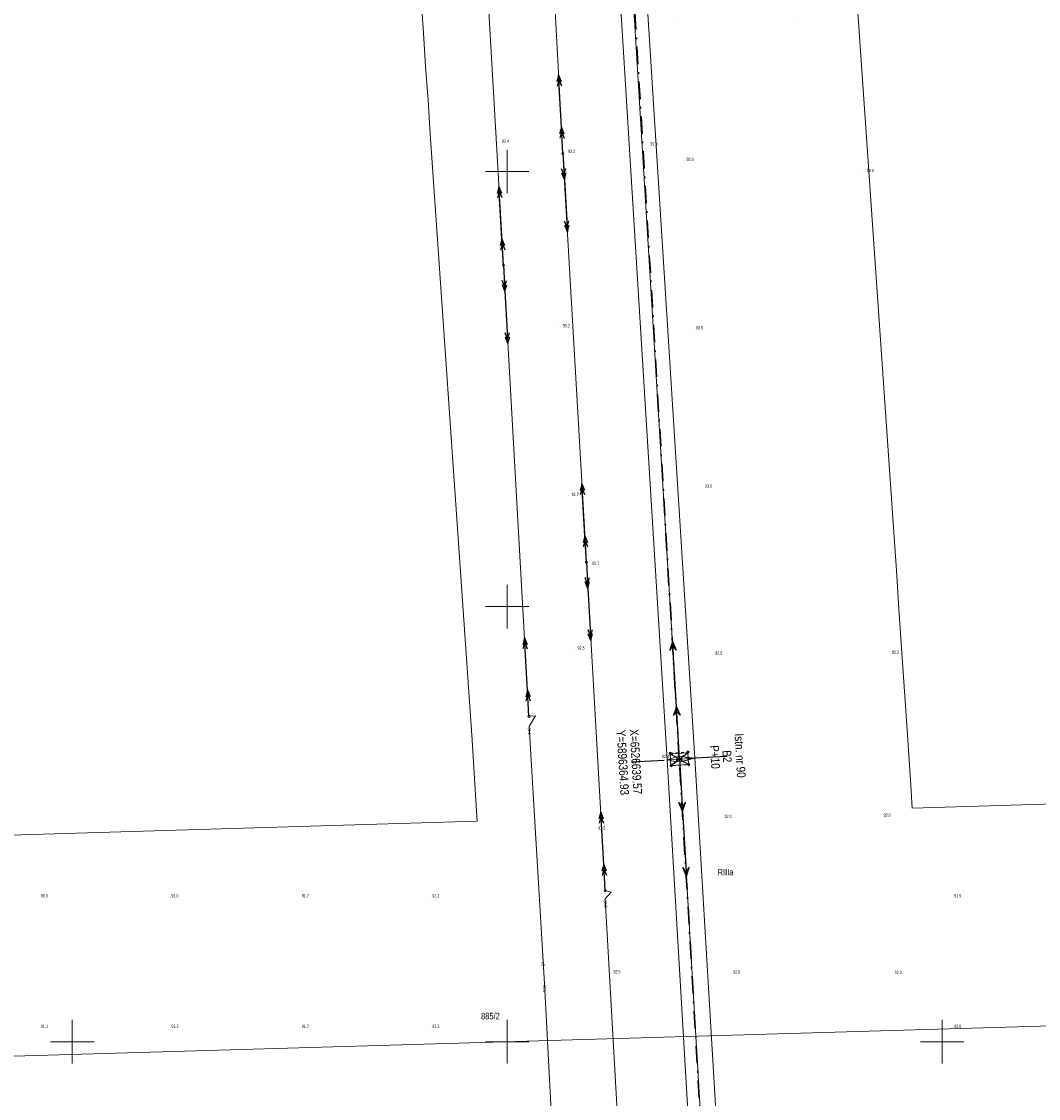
# Model space of a CAD drawing. Header units: metres. Extents: x 6524698 to 6533081, y 5883213 to 5896811.
# Tile 161 of 167: x 6526488 to 6526722, y 5896287 to 5896534. Entities that reach past the tile are written whole.
import ezdxf
from ezdxf.enums import TextEntityAlignment as Align

# ---------------------------------------------------------------- set-up
doc = ezdxf.new("R2010")
doc.units = ezdxf.units.M
doc.header["$MEASUREMENT"] = 0
for name, pattern in [('DASHDOT', [4, 2, -0.9, 0.2, -0.9]), ('mapa zasadnicza$0$suep_nwn_1000', [0]), ('mapa zasadnicza$0$suep_sn_1000', [0]), ('mapa zasadnicza$0$suep_wn_1000', [0]), ('mapa zasadnicza$0$supp_1000', [1.25, 0.625, -0.625])]:
    doc.linetypes.add(name, pattern=pattern)
doc.layers.get('0').update_dxf_attribs({"lineweight": 0})
doc.layers.add('@pomocnicza', color=3, linetype='Continuous', plot=False)
for name, color, linetype, lineweight in [('@Proj. słupy - blok', 1, 'Continuous', 15), ('@Proj. słupy - XY', 1, 'Continuous', 0), ('_trasa_kat_zalomu', 7, 'Continuous', 18), ('_trasa_os', 1, 'DASHDOT', 30), ('Sections span lengths and Marker Balls Plan', 7, 'Continuous', 0)]:
    doc.layers.add(name, color=color, linetype=linetype, lineweight=lineweight)
for name, color, linetype in [('@Proj. słupy - seria', 1, 'Continuous'), ('@Proj. słupy - wys.', 1, 'Continuous'), ('mapa zasadnicza$0$209-oznaczenie konturu klasyfikacyjnego', 7, 'Continuous'), ('mapa zasadnicza$0$211-numer działki ewidencyjnej', 7, 'Continuous'), ('mapa zasadnicza$0$pikieta naturalna', 7, 'Continuous'), ('mapa zasadnicza$0$pikieta naturalna-Atr2', 7, 'Continuous'), ('mapa zasadnicza$0$przewód elektroenergetyczny najwyższego napięcia', 7, 'Continuous'), ('mapa zasadnicza$0$przewód elektroenergetyczny podziemny', 7, 'Continuous'), ('mapa zasadnicza$0$przewód elektroenergetyczny podziemny-Atr1', 7, 'Continuous'), ('mapa zasadnicza$0$przewód elektroenergetyczny wysokiego napięcia', 7, 'Continuous'), ('mapa zasadnicza$0$przewód elektroenergetyczny średniego napięcia', 7, 'Continuous'), ('mapa zasadnicza$0$Ramki i opis wydruku', 7, 'Continuous'), ('mapa zasadnicza$0$rzędna', 7, 'Continuous'), ('mapa zasadnicza$0$rzędna-Atr2', 7, 'Continuous'), ('mapa zasadnicza$0$słup przewodów napowietrznych', 7, 'Continuous'), ('mapa zasadnicza$0$Wstawianie ramki sekcyjnej z opisem', 7, 'Continuous')]:
    doc.layers.add(name, color=color, linetype=linetype)
doc.styles.add('mapa zasadnicza$0$STANDARD', font='Working1250', dxfattribs={"width": 0.75})
doc.styles.add('Opis', font='ARIALN.TTF')
doc.styles.add('Opis_slupy', font='ARIALN.TTF')
doc.dimstyles.new('Kat zalomu', dxfattribs={"dimtxt": 2.5, "dimasz": 5, "dimexe": 1.25, "dimexo": 0.625, "dimtad": 0, "dimtxsty": 'Opis_slupy', "dimcen": 2.5, "dimse1": 1, "dimse2": 1, "dimadec": 0, "dimazin": 0, "dimtfac": 1, "dimtmove": 0, "dimatfit": 3, "dimfxl": 1, "dimarcsym": 1})

# ---------------------------------------------------------------- blocks, each defined once
blk = doc.blocks.new('mapa zasadnicza$0$PW01')
at = {"linetype": 'Continuous', "lineweight": 13}
h = blk.add_hatch(color=0, dxfattribs=at)
edge = h.paths.add_edge_path()
edge.add_arc((0, 0), 0.045, 0, 360)
blk = doc.blocks.new('mapa zasadnicza$0$US15')
at = {"color": 0, "linetype": 'Continuous', "lineweight": 13}
blk.add_circle((0, 0), 0.25, dxfattribs=at)
blk = doc.blocks.new('mapa zasadnicza$0$SUEP3')
at = {"color": 0, "linetype": 'Continuous'}
for p, q in [((0, 0), (12.003, 0)), ((12.003, 0), (10.003, 0.75)), ((10.003, 0.75), (11.003, 0)), ((12.003, 0), (10.003, -0.75)), ((11.003, 0), (10.003, -0.75)), ((12.003, 0), (27.003, 0)), ((27.003, 0), (25.003, 0.75)), ((25.003, 0.75), (26.003, 0)), ((27.003, 0), (25.003, -0.75)), ((26.003, 0), (25.003, -0.75))]:
    blk.add_line(p, q, dxfattribs=at)
blk = doc.blocks.new('mapa zasadnicza$0$SUEP2')
at = {"color": 0, "linetype": 'Continuous'}
for p, q in [((0, 0), (6.027, 0)), ((5.027, 0), (3.527, 0.5)), ((5.027, 0), (3.527, -0.5)), ((6.027, 0), (4.527, 0.5)), ((6.027, 0), (4.527, -0.5)), ((6.027, 0), (18.027, 0)), ((17.027, 0), (15.527, 0.5)), ((17.027, 0), (15.527, -0.5)), ((18.027, 0), (16.527, 0.5)), ((18.027, 0), (16.527, -0.5))]:
    blk.add_line(p, q, dxfattribs=at)
blk = doc.blocks.new('mapa zasadnicza$0$SM05')
at = {"color": 0, "linetype": 'Continuous', "lineweight": 13}
blk.add_circle((0, 0), 0.25, dxfattribs=at)
blk = doc.blocks.new('*U2373')
at = {"layer": '@Proj. słupy - blok', "color": 0}
for points in [[(-0.54, -0.61), (-2.8, -0.17), (-0.61, 0.54)], [(0, 0), (-2.8, -0.17)], [(2.13, -1.24), (-2.13, 1.24), (-1.97, -1.48), (1.97, 1.48)], [(0, 0), (2.8, 0.17), (3.59, 0.21)], [(2.8, 0.17), (0.61, -0.54), (0.54, 0.61), (2.8, 0.17)], [(3.59, 0.21), (0.54, 0.61), (0.61, -0.54), (3.59, 0.21)]]:
    blk.add_lwpolyline(points, dxfattribs=at)
for points in [[(1.97, 1.48), (-2.13, 1.24), (-1.97, -1.48), (2.13, -1.24)], [(0.61, -0.54), (0.54, 0.61), (-0.61, 0.54), (-0.54, -0.61)]]:
    blk.add_lwpolyline(points, close=True, dxfattribs=at)
for centre, radius in [((-2.13, 1.24), 0.15), ((1.97, 1.48), 0.15), ((2.8, 0.17), 0.05), ((3.59, 0.21), 0.05), ((-2.8, -0.17), 0.05), ((-1.97, -1.48), 0.15), ((2.13, -1.24), 0.15)]:
    blk.add_circle(centre, radius, dxfattribs=at)
at = {"layer": '@Proj. słupy - seria', "color": 0, "insert": (10.98, 0.65), "char_height": 2, "attachment_point": 5, "rotation": 273.3937, "style": 'Opis', "bg_fill": 3, "box_fill_scale": 2.5, "bg_fill_color": 256, "bg_fill_transparency": 0}
blk.add_mtext_dynamic_manual_height_columns('B2', width=7, gutter_width=12.5, heights=[2.21], dxfattribs=at)
at = {"layer": '@Proj. słupy - XY', "color": 0, "linetype": 'Continuous', "insert": (-11.48, -0.68), "char_height": 2.5, "attachment_point": 5, "rotation": 273.3937, "style": 'Opis', "bg_fill": 3, "box_fill_scale": 1, "bg_fill_color": 256, "bg_fill_transparency": 0}
blk.add_mtext_dynamic_manual_height_columns('\\P', width=19.7098, gutter_width=5.34, heights=[5.63], dxfattribs=at)
at = {"layer": '@pomocnicza'}
for p, q in [((10.98, 0.65), (3.49, 0.21)), ((-10.98, -0.65), (-3.49, -0.21))]:
    blk.add_line(p, q, dxfattribs=at)
at = {"layer": '@Proj. słupy - seria', "color": 0, "style": 'Opis'}
blk.add_attdef('STAN', text='', height=2, rotation=273.3937, dxfattribs=at).set_placement((13.98, 0.83), align=Align.MIDDLE_CENTER)
at = {"layer": '@Proj. słupy - wys.', "color": 0, "insert": (8.19, 0.49), "char_height": 2, "attachment_point": 5, "rotation": 273.3937, "style": 'Opis'}
blk.add_mtext_dynamic_manual_height_columns('P+10', width=5.2482, gutter_width=12.5, heights=[-2.04], dxfattribs=at)
at = {"layer": '@Proj. słupy - XY', "color": 0, "linetype": 'Continuous', "style": 'Opis'}
for tag, p in [('Y', (-12.98, -0.77)), ('X', (-9.98, -0.59))]:
    blk.add_attdef(tag, text='', height=2, rotation=273.3937, dxfattribs=at).set_placement(p, align=Align.MIDDLE_CENTER)
blk = doc.blocks.new('*D2416')
at = {"layer": '_trasa_kat_zalomu', "color": 0, "lineweight": -2}
for start, end in [(4.8648, 65.6729), (286.3089, 347.0185)]:
    blk.add_arc((6526621.44, 5896669.32), 22.25, start, end, dxfattribs=at)
at = {"layer": '_trasa_kat_zalomu', "color": 0}
for points in [[(6526630.86, 5896690.39), (6526630.35, 5896688.81), (6526625.85, 5896691.13)], [(6526627.54, 5896648.79), (6526627.83, 5896647.14), (6526622.76, 5896647.11)]]:
    blk.add_solid(points, dxfattribs=at)
at = {"layer": 'Defpoints', "color": 0}
for p in [(6526632.67, 5896724.88), (6526641.84, 5896678.2), (6526621.44, 5896669.32), (6526621.44, 5896669.32), (6526639.57, 5896364.93)]:
    blk.add_point(p, dxfattribs=at)
at = {"layer": '_trasa_kat_zalomu', "color": 0, "insert": (6526643.64, 5896667.77), "char_height": 2.5, "attachment_point": 5, "rotation": 270, "style": 'Opis_slupy'}
blk.add_mtext('165%%d', dxfattribs=at)

msp = doc.modelspace()

# ---------------------------------------------------------------- linework, layer by layer
at = {"layer": '_trasa_os', "linetype": 'DASHDOT', "ltscale": 2}
msp.add_lwpolyline([(6528589.986, 5891744.689), (6528580.198, 5892007.978), (6528365.87, 5892211.536), (6528143.159, 5892378.558), (6527920.541, 5892545.59), (6527693.967, 5892715.374), (6527530.815, 5892837.971), (6527304.639, 5893007.458), (6527095.026, 5893164.924), (6526808.543, 5893379.811), (6526773.046, 5893625.004), (6526837.186, 5893856.22), (6526918.697, 5894149.866), (6527004.557, 5894459.054), (6526829.193, 5894634.492), (6526625.033, 5894855.653), (6526658.914, 5895086.074), (6526701.409, 5895318.796), (6526680.866, 5895666.414), (6526660.166, 5896015.549), (6526639.565, 5896364.931), (6526621.438, 5896669.322), (6526632.668, 5896724.885)], dxfattribs=at)
at = {"layer": 'mapa zasadnicza$0$przewód elektroenergetyczny najwyższego napięcia', "color": 1, "linetype": 'mapa zasadnicza$0$suep_nwn_1000', "lineweight": 18, "flags": 128}
msp.add_lwpolyline([(6526772.43, 5896305.01), (6526360.46, 5896292.96)], dxfattribs=at)
at = {"layer": 'mapa zasadnicza$0$przewód elektroenergetyczny podziemny', "color": 1, "linetype": 'Continuous', "lineweight": 18, "flags": 128}
for points in [[(6526611, 5896266.38), (6526609.56, 5896266.64), (6526610.94, 5896267.99), (6526608.53, 5896313.32), (6526605.07, 5896372.42), (6526606.5, 5896374.87), (6526604.99, 5896374.79)], [(6526622.52, 5896334.72), (6526623.89, 5896334.34), (6526622.52, 5896332.82), (6526625.67, 5896277.27), (6526628.7, 5896222.52), (6526627.54, 5896220.4), (6526629.02, 5896220.67)]]:
    msp.add_lwpolyline(points, dxfattribs=at)
at = {"layer": 'mapa zasadnicza$0$przewód elektroenergetyczny wysokiego napięcia', "color": 1, "linetype": 'mapa zasadnicza$0$suep_wn_1000', "lineweight": 18, "flags": 128}
for points in [[(6526639.62, 5896365), (6526621.08, 5896669.36)], [(6526660.21, 5896015.29), (6526639.62, 5896365)], [(6526639.62, 5896365), (6526660.21, 5896015.29)]]:
    msp.add_lwpolyline(points, dxfattribs=at)
at = {"layer": 'mapa zasadnicza$0$przewód elektroenergetyczny średniego napięcia', "color": 1, "linetype": 'mapa zasadnicza$0$suep_sn_1000', "lineweight": 18, "flags": 128}
for points in [[(6526607.74, 5896598.24), (6526612.78, 5896504.15)], [(6526593.3, 5896579.2), (6526599.13, 5896478.48)], [(6526612.78, 5896504.15), (6526618.19, 5896410.21)], [(6526599.13, 5896478.48), (6526604.99, 5896374.79)], [(6526604.99, 5896374.79), (6526599.13, 5896478.48)], [(6526618.19, 5896410.21), (6526622.52, 5896334.72)], [(6526622.52, 5896334.72), (6526618.19, 5896410.21)]]:
    msp.add_lwpolyline(points, dxfattribs=at)
at = {"layer": 'mapa zasadnicza$0$Ramki i opis wydruku', "color": 7, "linetype": 'Continuous', "lineweight": 13, "flags": 128}
for points in [[(6526257.73, 5896340.66), (6526593.08, 5896350.71), (6526592.94, 5896353.07), (6526592.42, 5896361.78), (6526591.91, 5896369.28), (6526591.37, 5896377.02), (6526590.84, 5896384.76), (6526590.31, 5896392.51), (6526589.78, 5896400.25), (6526589.24, 5896408), (6526588.71, 5896415.74), (6526588.18, 5896423.48), (6526587.64, 5896431.23), (6526587.11, 5896438.97), (6526586.58, 5896446.71), (6526586.04, 5896454.46), (6526585.51, 5896462.2), (6526584.98, 5896469.94), (6526584.44, 5896477.69), (6526583.91, 5896485.43), (6526583.38, 5896493.18), (6526582.84, 5896500.92), (6526582.31, 5896508.66), (6526581.78, 5896516.41), (6526581.24, 5896524.15), (6526580.71, 5896531.89), (6526580.18, 5896539.64)], [(6526680.47, 5896538.76), (6526681.01, 5896531.02), (6526681.54, 5896523.28), (6526682.07, 5896515.53), (6526682.61, 5896507.79), (6526683.14, 5896500.05), (6526683.67, 5896492.3), (6526684.21, 5896484.56), (6526684.74, 5896476.81), (6526685.27, 5896469.07), (6526685.81, 5896461.33), (6526686.34, 5896453.58), (6526686.87, 5896445.84), (6526687.41, 5896438.1), (6526687.94, 5896430.35), (6526688.47, 5896422.61), (6526689.01, 5896414.87), (6526689.54, 5896407.12), (6526690.07, 5896399.38), (6526690.61, 5896391.63), (6526691.14, 5896383.89), (6526691.67, 5896376.15), (6526692.22, 5896368.16), (6526692.76, 5896358.96), (6526693.08, 5896353.7), (6526870.11, 5896359.01)]]:
    msp.add_lwpolyline(points, dxfattribs=at)
at = {"layer": 'mapa zasadnicza$0$słup przewodów napowietrznych', "color": 7, "linetype": 'mapa zasadnicza$0$supp_1000', "lineweight": 18, "flags": 128}
for points in [[(6526637.49, 5896366.29), (6526641.54, 5896366.57), (6526641.74, 5896363.68), (6526637.69, 5896363.39)], [(6526637.49, 5896366.29), (6526641.74, 5896363.68)], [(6526637.49, 5896366.29), (6526637.69, 5896363.39)], [(6526641.54, 5896366.57), (6526637.69, 5896363.39)]]:
    msp.add_lwpolyline(points, dxfattribs=at)
at = {"layer": 'mapa zasadnicza$0$Wstawianie ramki sekcyjnej z opisem', "color": 7, "linetype": 'Continuous', "lineweight": 13, "flags": 128}
for points in [[(6526600, 5896495), (6526600, 5896505)], [(6526595, 5896500), (6526605, 5896500)], [(6526600, 5896395), (6526600, 5896405)], [(6526595, 5896400), (6526605, 5896400)], [(6526500, 5896295), (6526500, 5896305)], [(6526600, 5896295), (6526600, 5896305)], [(6526700, 5896295), (6526700, 5896305)], [(6526495, 5896300), (6526505, 5896300)], [(6526595, 5896300), (6526605, 5896300)], [(6526695, 5896300), (6526705, 5896300)]]:
    msp.add_lwpolyline(points, dxfattribs=at)

# ---------------------------------------------------------------- block references
at = {"layer": 'mapa zasadnicza$0$pikieta naturalna', "color": 7, "linetype": 'Continuous', "lineweight": 13}
for p in [(6526638.97, 5896534.12), (6526665.97, 5896534.38), (6526598.8, 5896506.6), (6526632.9, 5896506), (6526612.78, 5896504.15), (6526640.73, 5896502.46), (6526681.69, 5896499.75), (6526611.83, 5896464.67), (6526642.93, 5896463.75), (6526614.07, 5896425.49), (6526645.01, 5896426.89), (6526618.86, 5896410.23), (6526615.81, 5896389.84), (6526647.14, 5896388.98), (6526688.02, 5896388.91), (6526637.82, 5896366.2), (6526649.37, 5896351.31), (6526686.01, 5896351.57), (6526620.36, 5896348.83), (6526492.57, 5896333.17), (6526522.57, 5896333.17), (6526552.57, 5896333.17), (6526582.57, 5896333.17), (6526702.57, 5896333.17), (6526624.03, 5896315.59), (6526651.48, 5896315.56), (6526688.61, 5896315.41), (6526492.57, 5896303.17), (6526522.57, 5896303.17), (6526552.57, 5896303.17), (6526582.57, 5896303.17), (6526702.57, 5896303.17)]:
    msp.add_blockref('mapa zasadnicza$0$PW01', p, dxfattribs=at)
at = {"layer": 'mapa zasadnicza$0$przewód elektroenergetyczny wysokiego napięcia', "color": 1, "linetype": 'Continuous', "lineweight": 18}
for rotation in [93.48600000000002, 273.3699999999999]:
    msp.add_blockref('mapa zasadnicza$0$SUEP3', (6526639.62, 5896365), dxfattribs=dict(at, rotation=rotation))
at = {"layer": 'mapa zasadnicza$0$przewód elektroenergetyczny średniego napięcia', "color": 1, "linetype": 'Continuous', "lineweight": 18}
for p, rotation in [((6526612.78, 5896504.15), 93.066), ((6526612.78, 5896504.15), 273.296), ((6526599.13, 5896478.48), 93.31299999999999), ((6526599.13, 5896478.48), 273.235), ((6526618.19, 5896410.21), 93.296), ((6526618.19, 5896410.21), 273.283), ((6526604.99, 5896374.79), 93.23500000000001), ((6526622.52, 5896334.72), 93.28299999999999)]:
    msp.add_blockref('mapa zasadnicza$0$SUEP2', p, dxfattribs=dict(at, rotation=rotation))
at = {"layer": 'mapa zasadnicza$0$rzędna', "color": 1, "linetype": 'Continuous', "lineweight": 18}
for p in [(6526605.07, 5896372.42), (6526622.52, 5896332.82), (6526608.53, 5896313.32)]:
    msp.add_blockref('mapa zasadnicza$0$PW01', p, dxfattribs=at)
at = {"layer": 'mapa zasadnicza$0$słup przewodów napowietrznych', "color": 7, "linetype": 'Continuous', "lineweight": 18}
for name, p in [('mapa zasadnicza$0$US15', (6526612.78, 5896504.15)), ('mapa zasadnicza$0$US15', (6526599.13, 5896478.48)), ('mapa zasadnicza$0$US15', (6526618.19, 5896410.21)), ('mapa zasadnicza$0$US15', (6526604.99, 5896374.79)), ('mapa zasadnicza$0$SM05', (6526637.49, 5896366.29)), ('mapa zasadnicza$0$SM05', (6526641.54, 5896366.57)), ('mapa zasadnicza$0$SM05', (6526637.69, 5896363.39)), ('mapa zasadnicza$0$SM05', (6526641.74, 5896363.68)), ('mapa zasadnicza$0$US15', (6526622.52, 5896334.72))]:
    msp.add_blockref(name, p, dxfattribs=at)

# ---------------------------------------------------------------- texts
at = {"layer": 'mapa zasadnicza$0$209-oznaczenie konturu klasyfikacyjnego', "color": 3, "linetype": 'Continuous', "lineweight": 18, "style": 'mapa zasadnicza$0$STANDARD', "width": 0.79}
msp.add_text('RIIIa', height=1.5, dxfattribs=at).set_placement((6526648.37, 5896338.22))
at = {"layer": 'mapa zasadnicza$0$211-numer działki ewidencyjnej', "color": 7, "linetype": 'Continuous', "lineweight": 18, "style": 'mapa zasadnicza$0$STANDARD', "width": 0.79}
msp.add_text('885/2', height=1.5, dxfattribs=at).set_placement((6526593.98, 5896306.63), align=Align.TOP_LEFT)
at = {"layer": 'mapa zasadnicza$0$pikieta naturalna-Atr2', "color": 7, "style": 'mapa zasadnicza$0$STANDARD', "width": 0.667}
for s, p in [('93.4', (6526598.8, 5896506.6)), ('93.2', (6526614.01, 5896504.25)), ('92.9', (6526632.9, 5896506)), ('92.9', (6526641.22, 5896502.42)), ('92.5', (6526682.7, 5896499.86)), ('93.2', (6526612.78, 5896464.19)), ('93.0', (6526643.41, 5896463.72)), ('93.0', (6526645.46, 5896427.33)), ('92.7', (6526614.8, 5896425.4)), ('92.7', (6526619.52, 5896409.57)), ('92.5', (6526616.17, 5896390.13)), ('92.5', (6526647.82, 5896388.94)), ('92.2', (6526688.43, 5896389.11)), ('92.4', (6526635.57, 5896365.2)), ('92.0', (6526649.97, 5896351.4)), ('92.0', (6526686.53, 5896351.74)), ('93.5', (6526620.93, 5896348.71)), ('90.9', (6526492.77, 5896333.17)), ('91.0', (6526522.77, 5896333.17)), ('91.7', (6526552.77, 5896333.17)), ('92.2', (6526582.77, 5896333.17)), ('91.9', (6526702.77, 5896333.17)), ('92.5', (6526624.42, 5896315.69)), ('92.0', (6526651.94, 5896315.66)), ('92.0', (6526689.07, 5896315.58)), ('91.1', (6526492.77, 5896303.17)), ('91.3', (6526522.77, 5896303.17)), ('91.7', (6526552.77, 5896303.17)), ('92.3', (6526582.77, 5896303.17)), ('92.0', (6526702.77, 5896303.17))]:
    msp.add_text(s, height=0.75, dxfattribs=at).set_placement(p)
at = {"layer": 'mapa zasadnicza$0$przewód elektroenergetyczny podziemny-Atr1', "color": 1, "style": 'mapa zasadnicza$0$STANDARD', "width": 0.667}
msp.add_text('eS', height=0.75, rotation=273.35, dxfattribs=at).set_placement((6526608.24, 5896318.35), align=Align.MIDDLE_LEFT)
at = {"layer": 'mapa zasadnicza$0$rzędna-Atr2', "color": 1, "style": 'mapa zasadnicza$0$STANDARD', "width": 0.667}
for s, rotation, p in [('91.1', 273.35, (6526605.08, 5896372.18)), ('90.8', 273.245, (6526622.54, 5896332.46)), ('91.1', 273.043, (6526608.54, 5896313.05))]:
    msp.add_text(s, height=0.75, rotation=rotation, dxfattribs=at).set_placement(p, align=Align.MIDDLE_LEFT)

# ---------------------------------------------------------------- next in the draw order: block references
msp.add_blockref('*U2373', (6526639.565, 5896364.931)).add_auto_attribs({'STAN': 'Istn. nr 90', 'Y': 'Y=5896364.93', 'X': 'X=6526639.57'})

# ---------------------------------------------------------------- next in the draw order: linework, layer by layer
at = {"layer": 'Sections span lengths and Marker Balls Plan', "color": 1, "flags": 128}
for points in [[(6528587.188, 5891744.577), (6528577.92, 5892006.949), (6528364.256, 5892209.626), (6528141.479, 5892376.318), (6527918.861, 5892543.35), (6527692.286, 5892713.134), (6527529.134, 5892835.731), (6527302.959, 5893005.217), (6527093.345, 5893162.685), (6526805.533, 5893378.025), (6526770.052, 5893625.195), (6526834.488, 5893856.969), (6526921.106, 5894149.197), (6527002.139, 5894458.418), (6526827.029, 5894632.413), (6526621.689, 5894854.62), (6526661.381, 5895085.668), (6526701.409, 5895318.796), (6526678.071, 5895666.249), (6526657.371, 5896015.383), (6526636.77, 5896364.766), (6526617.947, 5896669.567), (6526630.708, 5896725.281)], [(6528593.583, 5891744.832), (6528583.388, 5892009.419), (6528368, 5892214.057), (6528145.319, 5892381.438), (6527922.701, 5892548.47), (6527696.127, 5892718.253), (6527532.976, 5892840.85), (6527306.799, 5893010.338), (6527097.187, 5893167.803), (6526810.693, 5893381.087), (6526776.04, 5893624.814), (6526840.655, 5893855.257), (6526921.106, 5894149.197), (6527007.942, 5894459.944), (6526831.356, 5894636.57), (6526627.422, 5894856.391), (6526661.381, 5895085.668), (6526701.409, 5895318.795), (6526684.46, 5895666.627), (6526663.76, 5896015.761), (6526643.159, 5896365.143), (6526623.932, 5896669.147), (6526634.628, 5896724.489)]]:
    msp.add_lwpolyline(points, dxfattribs=at)

# ---------------------------------------------------------------- next in the draw order: dimensions: what is measured, and where the dimension line sits
at = {"layer": '_trasa_kat_zalomu'}
dim = msp.add_angular_dim_2l(base=(6526641.843, 5896678.202), line1=((6526639.565, 5896364.931), (6526621.438, 5896669.322)), line2=((6526621.438, 5896669.322), (6526632.668, 5896724.885)), dimstyle='Kat zalomu', dxfattribs=at)
dim.commit()
dim.dimension.update_dxf_attribs({"geometry": '*D2416', "text_midpoint": (6526643.637, 5896667.766), "text_rotation": 270})

doc.saveas('drawing.dxf')
